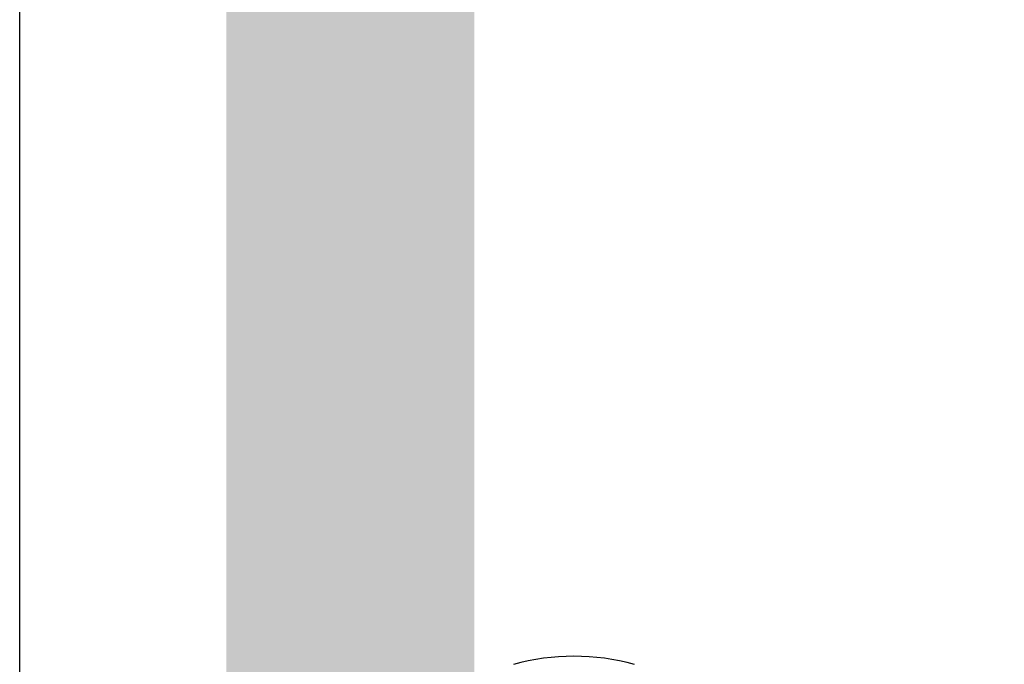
# Model space of a CAD drawing. Header units: centimetres. Extents: x 4120 to 19220, y -7417 to 180.
# Tile 175 of 223: x 16267 to 16279, y -2584 to -2576. Entities that reach past the tile are written whole.
import ezdxf

# ---------------------------------------------------------------- set-up
doc = ezdxf.new("R2010")
doc.units = ezdxf.units.CM
doc.linetypes.add('DGN_STYLE_2', pattern=[30.2, 18.12, -12.08])
doc.layers.add('A-Wykończenie ścian', color=5, linetype='Continuous', lineweight=20)
doc.layers.add('A_Wyposażenie', color=8, linetype='Continuous')
doc.layers.add('A_Ściany', color=2, linetype='Continuous')

# ---------------------------------------------------------------- blocks, each defined once
blk = doc.blocks.new('ORAS_ELECTRA')
blk.add_arc((0.9, -0.215), 2.807, 344.8647, 15.1366)

msp = doc.modelspace()

# ---------------------------------------------------------------- linework, layer by layer
at = {"layer": 'A-Wykończenie ścian', "color": 41, "linetype": 'DGN_STYLE_2', "true_color": 0xffeaaa, "const_width": 3, "elevation": 0}
msp.add_lwpolyline([(16371.775, -2650.481), (16270.775, -2650.481), (16270.775, -2432.981), (16470.776, -2432.981), (16470.776, -2654.481)], dxfattribs=at)
at = {"layer": 'A_Ściany', "color": 7, "elevation": 0}
msp.add_lwpolyline([(16371.775, -2664.481), (16371.775, -2654.481), (16266.775, -2654.481), (16266.775, -2428.981), (16474.775, -2428.981), (16474.775, -2654.481)], dxfattribs=at)

# ---------------------------------------------------------------- block references
at = {"layer": 'A_Wyposażenie', "color": 8, "rotation": 89.99999999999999}
msp.add_blockref('ORAS_ELECTRA', (16273.267, -2587.472, 0), dxfattribs=at)

doc.saveas('drawing.dxf')
